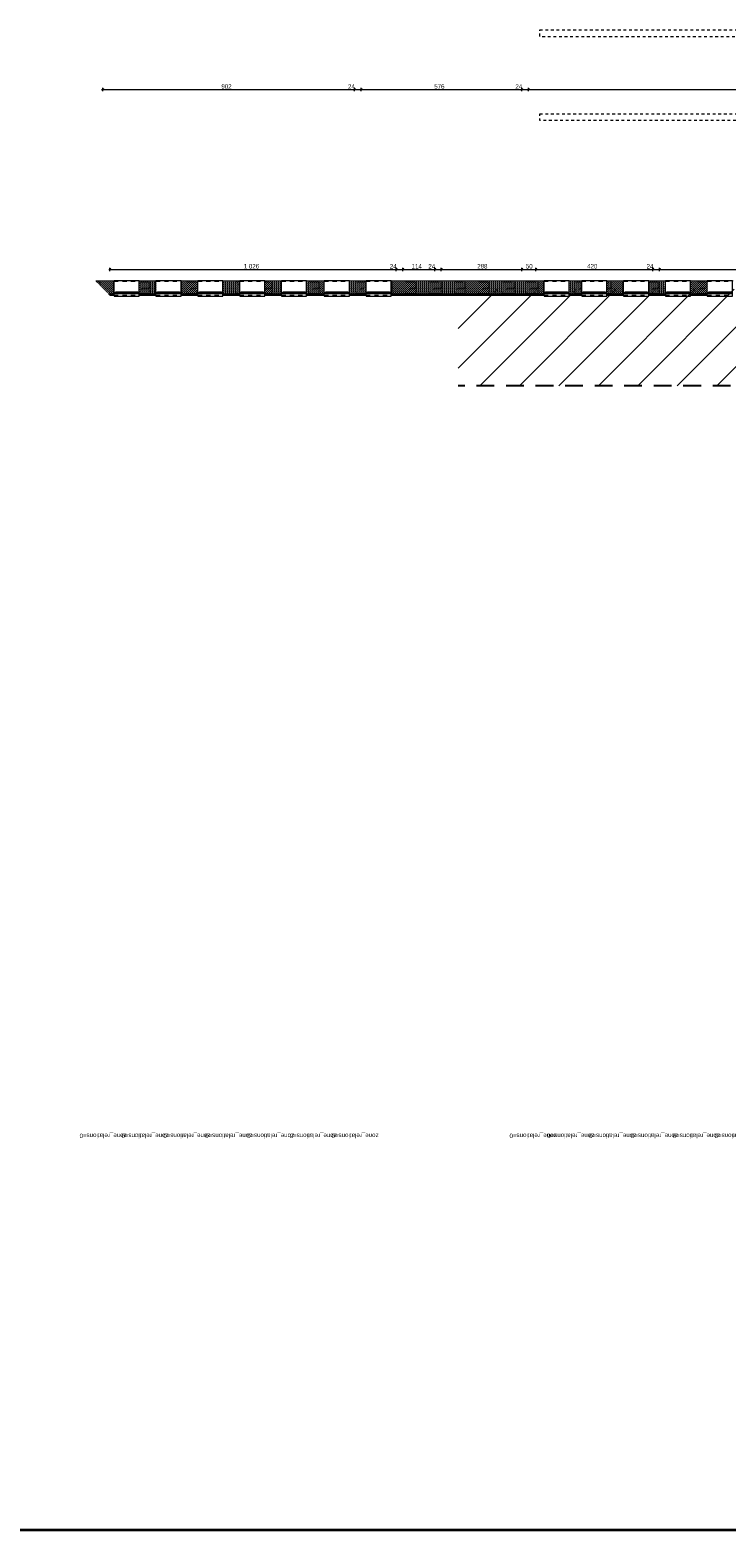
# Model space of a CAD drawing. Header units: centimetres. Extents: x 18292 to 3593338517, y 11794 to 62103.
# Tile 92 of 147: x 1796680313 to 1796682808, y 51348 to 56720. Entities that reach past the tile are written whole.
import ezdxf
from ezdxf.enums import TextEntityAlignment as Align

# ---------------------------------------------------------------- set-up
doc = ezdxf.new("R2010")
doc.units = ezdxf.units.CM
doc.header["$MEASUREMENT"] = 0
for name, pattern in [('1 LINIA PRZERYWANA', [30, 15, -15]), ('Dashed-002', [20, 10, -10]), ('Long Dashed', [105.83333, 63.499999, -42.333331])]:
    doc.linetypes.add(name, pattern=pattern)
for name, color, linetype in [('410-Fundamenty', 7, 'Continuous'), ('499-Wymiary i opisy', 7, 'Continuous'), ('__PROJEKTOWANE', 7, 'Continuous'), ('MF_przerywana', 7, 'Continuous')]:
    doc.layers.add(name, color=color, linetype=linetype)
doc.styles.add('GENERATED_STYLE_1', font='txt')
doc.styles.add('GENERATED_STYLE_4', font='txt')
doc.dimstyles.new('GENERATED_STYLE__1', dxfattribs={"dimtxt": 16, "dimasz": 6.08, "dimexe": 0.18, "dimexo": 0.0625, "dimgap": 0.09, "dimtad": 1, "dimtih": 1, "dimtoh": 1, "dimdec": 0, "dimzin": 0, "dimdsep": 46, "dimtxsty": 'GENERATED_STYLE_4', "dimblk": 'ARROWHEAD_2', "dimblk1": 'ARROWHEAD_2', "dimblk2": 'ARROWHEAD_2', "dimcen": 0.09, "dimse1": 1, "dimse2": 1, "dimclrd": 7, "dimclre": 7, "dimclrt": 7, "dimadec": 0, "dimazin": 0, "dimtfac": 1, "dimtdec": 4, "dimtmove": 0, "dimatfit": 3, "dimfxl": 0, "dimtolj": 1, "dimtzin": 0, "dimarcsym": 0})
pattern_1 = [(90, (1801523908.3422, 3898003.6053), (-3.4641016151, 0), [2, -4]), (90, (1801523906.6102, 3898006.6053), (-3.4641016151, 0), [2, -4]), (150, (1801523908.3422, 3898005.6053), (1.7320508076, 3), [2, -4]), (150, (1801523904.878, 3898005.6053), (1.7320508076, 3), [2, -4]), (210, (1801523908.3422, 3898003.6053), (-1.7320508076, 3), [2, -4]), (210, (1801523904.878, 3898003.6053), (-1.7320508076, 3), [2, -4])]
pattern_2 = [(45, (1801523908.342, 3898003.605), (-7.071067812, 7.071067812), [7.5, -2.5]), (45, (1801523908.342, 3898010.676), (-7.071067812, 7.071067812), [7.5, -2.5])]

# ---------------------------------------------------------------- blocks, each defined once
blk = doc.blocks.new('*D583', base_point=(1801523908.3, 3898003.6))
at = {"layer": '499-Wymiary i opisy', "color": 7, "linetype": 'Continuous', "lineweight": 13}
for p, q in [((1796680600.1, 55857), (1796680600.1, 55869)), ((1796681626.1, 55857), (1796681626.1, 55869)), ((1796680596.1, 55863), (1796680600.1, 55863)), ((1796680602.4, 55867), (1796680597.7, 55859)), ((1796680600.1, 55863), (1796681626.1, 55863)), ((1796681628.4, 55867), (1796681623.7, 55859))]:
    blk.add_line(p, q, dxfattribs=at)
at = {"layer": '499-Wymiary i opisy', "color": 7, "lineweight": 13, "char_height": 16, "attachment_point": 7, "style": 'GENERATED_STYLE_4'}
for s, insert in [('\\A1;{\\pql;\\fArial Narrow|b0|i0|c238|p34;1\xa0026}', (1796681079.8, 55866.2)), ('\\A1;{\\pql;\\fArial Narrow|b0|i0|c238|p34;24}', (1796681603.3, 55866.2))]:
    blk.add_mtext(s, dxfattribs=dict(at, insert=insert))
blk = doc.blocks.new('ARROWHEAD_2')
at = {"color": 0, "linetype": 'Continuous', "lineweight": 0}
for p, q in [((0, 0), (-1, 0)), ((-0.38, -0.66), (0.38, 0.66))]:
    blk.add_line(p, q, dxfattribs=at)
blk = doc.blocks.new('*D584', base_point=(1801523908.3, 3898003.6))
at = {"layer": '499-Wymiary i opisy', "color": 7, "linetype": 'Continuous', "lineweight": 13}
for p, q in [((1796681626.1, 55857), (1796681626.1, 55869)), ((1796681650.1, 55857), (1796681650.1, 55869)), ((1796681628.4, 55867), (1796681623.7, 55859)), ((1796681626.1, 55863), (1796681650.1, 55863)), ((1796681652.4, 55867), (1796681647.7, 55859))]:
    blk.add_line(p, q, dxfattribs=at)
blk = doc.blocks.new('*D585', base_point=(1801523908.3, 3898003.6))
at = {"layer": '499-Wymiary i opisy', "color": 7, "linetype": 'Continuous', "lineweight": 13}
for p, q in [((1796681650.1, 55857), (1796681650.1, 55869)), ((1796681764.1, 55857), (1796681764.1, 55869)), ((1796681652.4, 55867), (1796681647.7, 55859)), ((1796681650.1, 55863), (1796681764.1, 55863)), ((1796681766.4, 55867), (1796681761.7, 55859))]:
    blk.add_line(p, q, dxfattribs=at)
at = {"layer": '499-Wymiary i opisy', "color": 7, "lineweight": 13, "char_height": 16, "attachment_point": 7, "style": 'GENERATED_STYLE_4'}
for s, insert in [('\\A1;{\\pql;\\fArial Narrow|b0|i0|c238|p34;114}', (1796681681.5, 55866.2)), ('\\A1;{\\pql;\\fArial Narrow|b0|i0|c238|p34;24}', (1796681741.3, 55866.2))]:
    blk.add_mtext(s, dxfattribs=dict(at, insert=insert))
blk = doc.blocks.new('*D586', base_point=(1801523908.3, 3898003.6))
at = {"layer": '499-Wymiary i opisy', "color": 7, "linetype": 'Continuous', "lineweight": 13}
for p, q in [((1796681764.1, 55857), (1796681764.1, 55869)), ((1796681787.8, 55857), (1796681787.8, 55869)), ((1796681766.4, 55867), (1796681761.7, 55859)), ((1796681764.1, 55863), (1796681787.8, 55863)), ((1796681790.1, 55867), (1796681785.5, 55859))]:
    blk.add_line(p, q, dxfattribs=at)
blk = doc.blocks.new('*D587', base_point=(1801523908.3, 3898003.6))
at = {"layer": '499-Wymiary i opisy', "color": 7, "linetype": 'Continuous', "lineweight": 13}
for p, q in [((1796681787.8, 55857), (1796681787.8, 55869)), ((1796682075.9, 55857), (1796682075.9, 55869)), ((1796681790.1, 55867), (1796681785.5, 55859)), ((1796681787.8, 55863), (1796682075.9, 55863)), ((1796682078.2, 55867), (1796682073.6, 55859))]:
    blk.add_line(p, q, dxfattribs=at)
at = {"layer": '499-Wymiary i opisy', "color": 7, "lineweight": 13, "insert": (1796681916.5, 55866.2), "char_height": 16, "attachment_point": 7, "style": 'GENERATED_STYLE_4'}
blk.add_mtext('\\A1;{\\pql;\\fArial Narrow|b0|i0|c238|p34;288}', dxfattribs=at)
blk = doc.blocks.new('*D588', base_point=(1801523908.3, 3898003.6))
at = {"layer": '499-Wymiary i opisy', "color": 7, "linetype": 'Continuous', "lineweight": 13}
for p, q in [((1796682075.9, 55857), (1796682075.9, 55869)), ((1796682126.1, 55857), (1796682126.1, 55869)), ((1796682078.2, 55867), (1796682073.6, 55859)), ((1796682075.9, 55863), (1796682126.1, 55863)), ((1796682128.4, 55867), (1796682123.7, 55859))]:
    blk.add_line(p, q, dxfattribs=at)
at = {"layer": '499-Wymiary i opisy', "color": 7, "lineweight": 13, "insert": (1796682090.7, 55866.2), "char_height": 16, "attachment_point": 7, "style": 'GENERATED_STYLE_4'}
blk.add_mtext('\\A1;{\\pql;\\fArial Narrow|b0|i0|c238|p34;50}', dxfattribs=at)
blk = doc.blocks.new('*D589', base_point=(1801523908.3, 3898003.6))
at = {"layer": '499-Wymiary i opisy', "color": 7, "linetype": 'Continuous', "lineweight": 13}
for p, q in [((1796682126.1, 55857), (1796682126.1, 55869)), ((1796682546.1, 55857), (1796682546.1, 55869)), ((1796682128.4, 55867), (1796682123.7, 55859)), ((1796682126.1, 55863), (1796682546.1, 55863)), ((1796682548.4, 55867), (1796682543.7, 55859))]:
    blk.add_line(p, q, dxfattribs=at)
at = {"layer": '499-Wymiary i opisy', "color": 7, "lineweight": 13, "char_height": 16, "attachment_point": 7, "style": 'GENERATED_STYLE_4'}
for s, insert in [('\\A1;{\\pql;\\fArial Narrow|b0|i0|c238|p34;420}', (1796682310.5, 55866.2)), ('\\A1;{\\pql;\\fArial Narrow|b0|i0|c238|p34;24}', (1796682523.3, 55866.2))]:
    blk.add_mtext(s, dxfattribs=dict(at, insert=insert))
blk = doc.blocks.new('*D590', base_point=(1801523908.3, 3898003.6))
at = {"layer": '499-Wymiary i opisy', "color": 7, "linetype": 'Continuous', "lineweight": 13}
for p, q in [((1796682546.1, 55857), (1796682546.1, 55869)), ((1796682570.1, 55857), (1796682570.1, 55869)), ((1796682548.4, 55867), (1796682543.7, 55859)), ((1796682546.1, 55863), (1796682570.1, 55863)), ((1796682572.4, 55867), (1796682567.7, 55859))]:
    blk.add_line(p, q, dxfattribs=at)
blk = doc.blocks.new('*D591', base_point=(1801523908.3, 3898003.6))
at = {"layer": '499-Wymiary i opisy', "color": 7, "linetype": 'Continuous', "lineweight": 13}
for p, q in [((1796682570.1, 55857), (1796682570.1, 55869)), ((1796683742.6, 55857), (1796683742.6, 55869)), ((1796682572.4, 55867), (1796682567.7, 55859)), ((1796682570.1, 55863), (1796683742.6, 55863)), ((1796683744.9, 55867), (1796683740.2, 55859))]:
    blk.add_line(p, q, dxfattribs=at)
at = {"layer": '499-Wymiary i opisy', "color": 7, "lineweight": 13, "char_height": 16, "attachment_point": 7, "style": 'GENERATED_STYLE_4'}
for s, insert in [('\\A1;{\\pql;\\fArial Narrow|b0|i0|c238|p34;1\xa0173}', (1796683123, 55866.2)), ('\\A1;{\\pql;\\fArial Narrow|b0|i0|c238|p34;24}', (1796683719.8, 55866.2))]:
    blk.add_mtext(s, dxfattribs=dict(at, insert=insert))
blk = doc.blocks.new('*D675', base_point=(1801523908.3, 3898003.6))
at = {"layer": '499-Wymiary i opisy', "color": 7, "linetype": 'Continuous', "lineweight": 13}
for p, q in [((1796680570.1, 56506.9), (1796680574.1, 56506.9)), ((1796680576.4, 56510.9), (1796680571.7, 56502.9)), ((1796680574.1, 56500.9), (1796680574.1, 56512.9)), ((1796680574.1, 56506.9), (1796681476.1, 56506.9)), ((1796681478.4, 56510.9), (1796681473.7, 56502.9)), ((1796681476.1, 56500.9), (1796681476.1, 56512.9))]:
    blk.add_line(p, q, dxfattribs=at)
at = {"layer": '499-Wymiary i opisy', "color": 7, "lineweight": 13, "char_height": 16, "attachment_point": 7, "style": 'GENERATED_STYLE_4'}
for s, insert in [('\\A1;{\\pql;\\fArial Narrow|b0|i0|c238|p34;902}', (1796680999.5, 56510.1)), ('\\A1;{\\pql;\\fArial Narrow|b0|i0|c238|p34;24}', (1796681453.3, 56510.1))]:
    blk.add_mtext(s, dxfattribs=dict(at, insert=insert))
blk = doc.blocks.new('*D676', base_point=(1801523908.342228, 3898003.605306))
at = {"layer": '499-Wymiary i opisy', "color": 7, "linetype": 'Continuous', "lineweight": 13}
for p, q in [((1796681478.365624, 56510.912164), (1796681473.746824, 56502.912164)), ((1796681476.056224, 56500.912164), (1796681476.056224, 56512.912164)), ((1796681476.056224, 56506.912164), (1796681500.056224, 56506.912164)), ((1796681502.365624, 56510.912164), (1796681497.746824, 56502.912164)), ((1796681500.056224, 56500.912164), (1796681500.056224, 56512.912164))]:
    blk.add_line(p, q, dxfattribs=at)
blk = doc.blocks.new('*D677', base_point=(1801523908.3, 3898003.6))
at = {"layer": '499-Wymiary i opisy', "color": 7, "linetype": 'Continuous', "lineweight": 13}
for p, q in [((1796681502.4, 56510.9), (1796681497.7, 56502.9)), ((1796681500.1, 56500.9), (1796681500.1, 56512.9)), ((1796681500.1, 56506.9), (1796682076.1, 56506.9)), ((1796682078.4, 56510.9), (1796682073.7, 56502.9)), ((1796682076.1, 56500.9), (1796682076.1, 56512.9))]:
    blk.add_line(p, q, dxfattribs=at)
at = {"layer": '499-Wymiary i opisy', "color": 7, "lineweight": 13, "char_height": 16, "attachment_point": 7, "style": 'GENERATED_STYLE_4'}
for s, insert in [('\\A1;{\\pql;\\fArial Narrow|b0|i0|c238|p34;576}', (1796681762.5, 56510.1)), ('\\A1;{\\pql;\\fArial Narrow|b0|i0|c238|p34;24}', (1796682053.3, 56510.1))]:
    blk.add_mtext(s, dxfattribs=dict(at, insert=insert))
blk = doc.blocks.new('*D678', base_point=(1801523908.342228, 3898003.605306))
at = {"layer": '499-Wymiary i opisy', "color": 7, "linetype": 'Continuous', "lineweight": 13}
for p, q in [((1796682078.365624, 56510.912164), (1796682073.746824, 56502.912164)), ((1796682076.056224, 56500.912164), (1796682076.056224, 56512.912164)), ((1796682076.056224, 56506.912164), (1796682100.056224, 56506.912164)), ((1796682102.365624, 56510.912164), (1796682097.746824, 56502.912164)), ((1796682100.056224, 56500.912164), (1796682100.056224, 56512.912164))]:
    blk.add_line(p, q, dxfattribs=at)
blk = doc.blocks.new('*D679', base_point=(1801523908.3, 3898003.6))
at = {"layer": '499-Wymiary i opisy', "color": 7, "linetype": 'Continuous', "lineweight": 13}
for p, q in [((1796682102.4, 56510.9), (1796682097.7, 56502.9)), ((1796682100.1, 56500.9), (1796682100.1, 56512.9)), ((1796682100.1, 56506.9), (1796683928.1, 56506.9)), ((1796683930.4, 56510.9), (1796683925.7, 56502.9)), ((1796683928.1, 56500.9), (1796683928.1, 56512.9))]:
    blk.add_line(p, q, dxfattribs=at)
at = {"layer": '499-Wymiary i opisy', "color": 7, "lineweight": 13, "insert": (1796682991, 56510.1), "char_height": 16, "attachment_point": 7, "style": 'GENERATED_STYLE_4'}
blk.add_mtext('\\A1;{\\pql;\\fArial Narrow|b0|i0|c238|p34;1\xa0828}', dxfattribs=at)
blk = doc.blocks.new('Okno 21')
at = {"layer": '410-Fundamenty', "color": 5, "linetype": 'Continuous', "lineweight": 13}
for p, q in [((-45, 40), (-45, 43)), ((-45, 43), (45, 43)), ((-45, 0), (-39.5, 0)), ((-39.5, 2.5), (-34.5, 2.5)), ((-39.5, -2.5), (-39.5, 2.5)), ((-39.5, 0), (-39.5, -2.5)), ((-34.5, 2.5), (34.5, 2.5)), ((-34.5, 2.5), (-34.5, -2.5)), ((-34.5, 2.5), (34.5, 2.5)), ((-34.5, 0), (34.5, 0)), ((34.5, -2.5), (34.5, 2.5)), ((34.5, 2.5), (39.5, 2.5)), ((39.5, 2.5), (39.5, -2.5)), ((39.5, -2.5), (39.5, 0)), ((39.5, 0), (45, 0)), ((45, 43), (45, 40)), ((-37, -5), (-45, -5)), ((-45, -10), (-45, -13)), ((-45, -13), (45, -13)), ((-39.5, -2.5), (-37, -2.5)), ((-34.5, -2.5), (-39.5, -2.5)), ((-37, -2.5), (-37, -5)), ((37, -5), (-37, -5)), ((34.5, -2.5), (-34.5, -2.5)), ((39.5, -2.5), (34.5, -2.5)), ((37, -5), (37, -2.5)), ((37, -2.5), (39.5, -2.5)), ((45, -5), (37, -5)), ((45, -13), (45, -10))]:
    blk.add_line(p, q, dxfattribs=at)
at = {"layer": '410-Fundamenty', "color": 5, "linetype": '1 LINIA PRZERYWANA', "lineweight": 13}
for p, q in [((-45, 40), (45, 40)), ((-45, -10), (45, -10))]:
    blk.add_line(p, q, dxfattribs=at)
at = {"layer": '410-Fundamenty', "color": 7, "linetype": 'Continuous', "lineweight": 13}
for p, q in [((-45, 15), (-45, 40)), ((-45, 10), (-45, 15)), ((-45, 0), (-45, 10)), ((-45, -5), (-45, 0)), ((-45, -5), (-45, 0)), ((45, 15), (45, 40)), ((45, 10), (45, 15)), ((45, 0), (45, 10)), ((45, -5), (45, 0)), ((45, -5), (45, 0)), ((-45, -10), (-45, -5)), ((45, -10), (45, -5))]:
    blk.add_line(p, q, dxfattribs=at)
blk = doc.blocks.new('D Marker 11')
at = {"layer": '410-Fundamenty', "color": 5, "lineweight": 13, "style": 'GENERATED_STYLE_1'}
blk.add_attdef('DUMMY_141', text='', height=16, rotation=180, dxfattribs=at).set_placement((0, -3047.647), align=Align.BOTTOM_LEFT)

msp = doc.modelspace()

# ---------------------------------------------------------------- hatches: boundary and pattern name
at = {"layer": '410-Fundamenty', "linetype": 'Continuous', "lineweight": 0, "true_color": 0x000000}
h = msp.add_hatch(dxfattribs=at)
h.set_pattern_fill('beton_000c', color=18, style=0, pattern_type=2)
h.set_pattern_definition(pattern_2)
h.paths.add_polyline_path([(1796680550.1, 55820.5), (1796680575.1, 55795.5), (1796680615.1, 55795.5), (1796680615.1, 55820.5)])
h = msp.add_hatch(dxfattribs=at)
h.set_pattern_fill('beton_000c', color=18, style=0, pattern_type=2)
h.set_pattern_definition(pattern_2)
h.paths.add_polyline_path([(1796680705.1, 55820.5), (1796680705.1, 55795.5), (1796680765.1, 55795.5), (1796680765.1, 55820.5)])
h = msp.add_hatch(dxfattribs=at)
h.set_pattern_fill('beton_000c', color=18, style=0, pattern_type=2)
h.set_pattern_definition(pattern_2)
h.paths.add_polyline_path([(1796680855.1, 55820.5), (1796680855.1, 55795.5), (1796680915.1, 55795.5), (1796680915.1, 55820.5)])
h = msp.add_hatch(dxfattribs=at)
h.set_pattern_fill('beton_000c', color=18, style=0, pattern_type=2)
h.set_pattern_definition(pattern_2)
h.paths.add_polyline_path([(1796681005.1, 55795.5), (1796681065.1, 55795.5), (1796681065.1, 55820.5), (1796681005.1, 55820.5)])
h = msp.add_hatch(dxfattribs=at)
h.set_pattern_fill('beton_000c', color=18, style=0, pattern_type=2)
h.set_pattern_definition(pattern_2)
h.paths.add_polyline_path([(1796681155.1, 55795.5), (1796681215.1, 55795.5), (1796681215.1, 55820.5), (1796681155.1, 55820.5)])
h = msp.add_hatch(dxfattribs=at)
h.set_pattern_fill('beton_000c', color=18, style=0, pattern_type=2)
h.set_pattern_definition(pattern_2)
h.paths.add_polyline_path([(1796681305.1, 55795.5), (1796681368.1, 55795.5), (1796681368.1, 55820.5), (1796681305.1, 55820.5)])
h = msp.add_hatch(dxfattribs=at)
h.set_pattern_fill('beton_000c', color=18, style=0, pattern_type=2)
h.set_pattern_definition(pattern_2)
h.paths.add_polyline_path([(1796681458.1, 55795.5), (1796681518.1, 55795.5), (1796681518.1, 55820.5), (1796681458.1, 55820.5)])
h = msp.add_hatch(dxfattribs=at)
h.set_pattern_fill('beton_000c', color=18, style=0, pattern_type=2)
h.set_pattern_definition(pattern_2)
h.paths.add_polyline_path([(1796681608.1, 55820.5), (1796681608.1, 55795.5), (1796682156.1, 55795.5), (1796682156.1, 55820.5)])
h = msp.add_hatch(dxfattribs=at)
h.set_pattern_fill('beton_000c', color=18, style=0, pattern_type=2)
h.set_pattern_definition(pattern_2)
h.paths.add_polyline_path([(1796682246.1, 55820.5), (1796682246.1, 55795.5), (1796682291.1, 55795.5), (1796682291.1, 55820.5)])
h = msp.add_hatch(dxfattribs=at)
h.set_pattern_fill('beton_000c', color=18, style=0, pattern_type=2)
h.set_pattern_definition(pattern_2)
h.paths.add_polyline_path([(1796682381.1, 55795.5), (1796682441.1, 55795.5), (1796682441.1, 55820.5), (1796682381.1, 55820.5)])
h = msp.add_hatch(dxfattribs=at)
h.set_pattern_fill('beton_000c', color=18, style=0, pattern_type=2)
h.set_pattern_definition(pattern_2)
h.paths.add_polyline_path([(1796682531.1, 55795.5), (1796682591.1, 55795.5), (1796682591.1, 55820.5), (1796682531.1, 55820.5)])
h = msp.add_hatch(dxfattribs=at)
h.set_pattern_fill('beton_000c', color=18, style=0, pattern_type=2)
h.set_pattern_definition(pattern_2)
h.paths.add_polyline_path([(1796682681.1, 55795.5), (1796682741.1, 55795.5), (1796682741.1, 55820.5), (1796682681.1, 55820.5)])
h = msp.add_hatch(dxfattribs=at)
h.set_pattern_fill('beton_000c', color=18, style=0, pattern_type=2)
h.set_pattern_definition(pattern_2)
h.paths.add_polyline_path([(1796680575.1, 55795.5), (1796680580.1, 55790.5), (1796680615.1, 55790.5), (1796680615.1, 55795.5)])
h = msp.add_hatch(dxfattribs=at)
h.set_pattern_fill('beton_000c', color=18, style=0, pattern_type=2)
h.set_pattern_definition(pattern_2)
h.paths.add_polyline_path([(1796680580.1, 55790.5), (1796680595.1, 55775.5), (1796680615.1, 55775.5), (1796680615.1, 55790.5)])
h = msp.add_hatch(dxfattribs=at)
h.set_pattern_fill('Styropian_000c', color=18, style=0, pattern_type=2)
h.set_pattern_definition(pattern_1)
h.paths.add_polyline_path([(1796680615.1, 55775.5), (1796680595.1, 55775.5), (1796680600.1, 55770.5), (1796680615.1, 55770.5)])
h = msp.add_hatch(dxfattribs=at)
h.set_pattern_fill('beton_000c', color=18, style=0, pattern_type=2)
h.set_pattern_definition(pattern_2)
h.paths.add_polyline_path([(1796680705.1, 55790.5), (1796680765.1, 55790.5), (1796680765.1, 55795.5), (1796680705.1, 55795.5)])
h = msp.add_hatch(dxfattribs=at)
h.set_pattern_fill('beton_000c', color=18, style=0, pattern_type=2)
h.set_pattern_definition(pattern_2)
h.paths.add_polyline_path([(1796680705.1, 55775.5), (1796680765.1, 55775.5), (1796680765.1, 55790.5), (1796680705.1, 55790.5)])
h = msp.add_hatch(dxfattribs=at)
h.set_pattern_fill('Styropian_000c', color=18, style=0, pattern_type=2)
h.set_pattern_definition(pattern_1)
h.paths.add_polyline_path([(1796680765.1, 55775.5), (1796680705.1, 55775.5), (1796680705.1, 55770.5), (1796680765.1, 55770.5)])
h = msp.add_hatch(dxfattribs=at)
h.set_pattern_fill('beton_000c', color=18, style=0, pattern_type=2)
h.set_pattern_definition(pattern_2)
h.paths.add_polyline_path([(1796680855.1, 55790.5), (1796680915.1, 55790.5), (1796680915.1, 55795.5), (1796680855.1, 55795.5)])
h = msp.add_hatch(dxfattribs=at)
h.set_pattern_fill('beton_000c', color=18, style=0, pattern_type=2)
h.set_pattern_definition(pattern_2)
h.paths.add_polyline_path([(1796680855.1, 55775.5), (1796680915.1, 55775.5), (1796680915.1, 55790.5), (1796680855.1, 55790.5)])
h = msp.add_hatch(dxfattribs=at)
h.set_pattern_fill('Styropian_000c', color=18, style=0, pattern_type=2)
h.set_pattern_definition(pattern_1)
h.paths.add_polyline_path([(1796680855.1, 55775.5), (1796680855.1, 55770.5), (1796680915.1, 55770.5), (1796680915.1, 55775.5)])
h = msp.add_hatch(dxfattribs=at)
h.set_pattern_fill('beton_000c', color=18, style=0, pattern_type=2)
h.set_pattern_definition(pattern_2)
h.paths.add_polyline_path([(1796681005.1, 55790.5), (1796681065.1, 55790.5), (1796681065.1, 55795.5), (1796681005.1, 55795.5)])
h = msp.add_hatch(dxfattribs=at)
h.set_pattern_fill('beton_000c', color=18, style=0, pattern_type=2)
h.set_pattern_definition(pattern_2)
h.paths.add_polyline_path([(1796681005.1, 55775.5), (1796681065.1, 55775.5), (1796681065.1, 55790.5), (1796681005.1, 55790.5)])
h = msp.add_hatch(dxfattribs=at)
h.set_pattern_fill('Styropian_000c', color=18, style=0, pattern_type=2)
h.set_pattern_definition(pattern_1)
h.paths.add_polyline_path([(1796681005.1, 55775.5), (1796681005.1, 55770.5), (1796681065.1, 55770.5), (1796681065.1, 55775.5)])
h = msp.add_hatch(dxfattribs=at)
h.set_pattern_fill('beton_000c', color=18, style=0, pattern_type=2)
h.set_pattern_definition(pattern_2)
h.paths.add_polyline_path([(1796681155.1, 55790.5), (1796681215.1, 55790.5), (1796681215.1, 55795.5), (1796681155.1, 55795.5)])
h = msp.add_hatch(dxfattribs=at)
h.set_pattern_fill('beton_000c', color=18, style=0, pattern_type=2)
h.set_pattern_definition(pattern_2)
h.paths.add_polyline_path([(1796681155.1, 55775.5), (1796681215.1, 55775.5), (1796681215.1, 55790.5), (1796681155.1, 55790.5)])
h = msp.add_hatch(dxfattribs=at)
h.set_pattern_fill('Styropian_000c', color=18, style=0, pattern_type=2)
h.set_pattern_definition(pattern_1)
h.paths.add_polyline_path([(1796681155.1, 55770.5), (1796681215.1, 55770.5), (1796681215.1, 55775.5), (1796681155.1, 55775.5)])
h = msp.add_hatch(dxfattribs=at)
h.set_pattern_fill('beton_000c', color=18, style=0, pattern_type=2)
h.set_pattern_definition(pattern_2)
h.paths.add_polyline_path([(1796681305.1, 55790.5), (1796681368.1, 55790.5), (1796681368.1, 55795.5), (1796681305.1, 55795.5)])
h = msp.add_hatch(dxfattribs=at)
h.set_pattern_fill('beton_000c', color=18, style=0, pattern_type=2)
h.set_pattern_definition(pattern_2)
h.paths.add_polyline_path([(1796681305.1, 55775.5), (1796681368.1, 55775.5), (1796681368.1, 55790.5), (1796681305.1, 55790.5)])
h = msp.add_hatch(dxfattribs=at)
h.set_pattern_fill('Styropian_000c', color=18, style=0, pattern_type=2)
h.set_pattern_definition(pattern_1)
h.paths.add_polyline_path([(1796681305.1, 55775.5), (1796681305.1, 55770.5), (1796681368.1, 55770.5), (1796681368.1, 55775.5)])
h = msp.add_hatch(dxfattribs=at)
h.set_pattern_fill('beton_000c', color=18, style=0, pattern_type=2)
h.set_pattern_definition(pattern_2)
h.paths.add_polyline_path([(1796681458.1, 55790.5), (1796681518.1, 55790.5), (1796681518.1, 55795.5), (1796681458.1, 55795.5)])
h = msp.add_hatch(dxfattribs=at)
h.set_pattern_fill('beton_000c', color=18, style=0, pattern_type=2)
h.set_pattern_definition(pattern_2)
h.paths.add_polyline_path([(1796681458.1, 55775.5), (1796681518.1, 55775.5), (1796681518.1, 55790.5), (1796681458.1, 55790.5)])
h = msp.add_hatch(dxfattribs=at)
h.set_pattern_fill('Styropian_000c', color=18, style=0, pattern_type=2)
h.set_pattern_definition(pattern_1)
h.paths.add_polyline_path([(1796681458.1, 55770.5), (1796681518.1, 55770.5), (1796681518.1, 55775.5), (1796681458.1, 55775.5)])
h = msp.add_hatch(dxfattribs=at)
h.set_pattern_fill('beton_000c', color=18, style=0, pattern_type=2)
h.set_pattern_definition(pattern_2)
h.paths.add_polyline_path([(1796681608.1, 55790.5), (1796682156.1, 55790.5), (1796682156.1, 55795.5), (1796681608.1, 55795.5)])
h = msp.add_hatch(dxfattribs=at)
h.set_pattern_fill('beton_000c', color=18, style=0, pattern_type=2)
h.set_pattern_definition(pattern_2)
h.paths.add_polyline_path([(1796681608.1, 55775.5), (1796682156.1, 55775.5), (1796682156.1, 55790.5), (1796681608.1, 55790.5)])
h = msp.add_hatch(dxfattribs=at)
h.set_pattern_fill('Styropian_000c', color=18, style=0, pattern_type=2)
h.set_pattern_definition(pattern_1)
h.paths.add_polyline_path([(1796681608.1, 55770.5), (1796682156.1, 55770.5), (1796682156.1, 55775.5), (1796681608.1, 55775.5)])
h = msp.add_hatch(dxfattribs=at)
h.set_pattern_fill('beton_000c', color=18, style=0, pattern_type=2)
h.set_pattern_definition(pattern_2)
h.paths.add_polyline_path([(1796682246.1, 55790.5), (1796682291.1, 55790.5), (1796682291.1, 55795.5), (1796682246.1, 55795.5)])
h = msp.add_hatch(dxfattribs=at)
h.set_pattern_fill('beton_000c', color=18, style=0, pattern_type=2)
h.set_pattern_definition(pattern_2)
h.paths.add_polyline_path([(1796682246.1, 55775.5), (1796682291.1, 55775.5), (1796682291.1, 55790.5), (1796682246.1, 55790.5)])
h = msp.add_hatch(dxfattribs=at)
h.set_pattern_fill('Styropian_000c', color=18, style=0, pattern_type=2)
h.set_pattern_definition(pattern_1)
h.paths.add_polyline_path([(1796682291.1, 55775.5), (1796682246.1, 55775.5), (1796682246.1, 55770.5), (1796682291.1, 55770.5)])
h = msp.add_hatch(dxfattribs=at)
h.set_pattern_fill('beton_000c', color=18, style=0, pattern_type=2)
h.set_pattern_definition(pattern_2)
h.paths.add_polyline_path([(1796682381.1, 55790.5), (1796682441.1, 55790.5), (1796682441.1, 55795.5), (1796682381.1, 55795.5)])
h = msp.add_hatch(dxfattribs=at)
h.set_pattern_fill('beton_000c', color=18, style=0, pattern_type=2)
h.set_pattern_definition(pattern_2)
h.paths.add_polyline_path([(1796682381.1, 55775.5), (1796682441.1, 55775.5), (1796682441.1, 55790.5), (1796682381.1, 55790.5)])
h = msp.add_hatch(dxfattribs=at)
h.set_pattern_fill('Styropian_000c', color=18, style=0, pattern_type=2)
h.set_pattern_definition(pattern_1)
h.paths.add_polyline_path([(1796682381.1, 55770.5), (1796682441.1, 55770.5), (1796682441.1, 55775.5), (1796682381.1, 55775.5)])
h = msp.add_hatch(dxfattribs=at)
h.set_pattern_fill('beton_000c', color=18, style=0, pattern_type=2)
h.set_pattern_definition(pattern_2)
h.paths.add_polyline_path([(1796682531.1, 55790.5), (1796682591.1, 55790.5), (1796682591.1, 55795.5), (1796682531.1, 55795.5)])
h = msp.add_hatch(dxfattribs=at)
h.set_pattern_fill('beton_000c', color=18, style=0, pattern_type=2)
h.set_pattern_definition(pattern_2)
h.paths.add_polyline_path([(1796682531.1, 55775.5), (1796682591.1, 55775.5), (1796682591.1, 55790.5), (1796682531.1, 55790.5)])
h = msp.add_hatch(dxfattribs=at)
h.set_pattern_fill('Styropian_000c', color=18, style=0, pattern_type=2)
h.set_pattern_definition(pattern_1)
h.paths.add_polyline_path([(1796682531.1, 55775.5), (1796682531.1, 55770.5), (1796682591.1, 55770.5), (1796682591.1, 55775.5)])
h = msp.add_hatch(dxfattribs=at)
h.set_pattern_fill('beton_000c', color=18, style=0, pattern_type=2)
h.set_pattern_definition(pattern_2)
h.paths.add_polyline_path([(1796682681.1, 55790.5), (1796682741.1, 55790.5), (1796682741.1, 55795.5), (1796682681.1, 55795.5)])
h = msp.add_hatch(dxfattribs=at)
h.set_pattern_fill('beton_000c', color=18, style=0, pattern_type=2)
h.set_pattern_definition(pattern_2)
h.paths.add_polyline_path([(1796682681.1, 55775.5), (1796682741.1, 55775.5), (1796682741.1, 55790.5), (1796682681.1, 55790.5)])
h = msp.add_hatch(dxfattribs=at)
h.set_pattern_fill('Styropian_000c', color=18, style=0, pattern_type=2)
h.set_pattern_definition(pattern_1)
h.paths.add_polyline_path([(1796682681.1, 55770.5), (1796682741.1, 55770.5), (1796682741.1, 55775.5), (1796682681.1, 55775.5)])
at = {"layer": '__PROJEKTOWANE', "linetype": 'Continuous', "lineweight": 13}
h = msp.add_hatch(dxfattribs=at)
h.set_pattern_fill('Bloczki_ceramiczne_kopia_DF', color=150, style=0, pattern_type=2)
h.set_pattern_definition([(45, (1801523908.34, 3898003.61), (-70.7106781, 70.7106781), [])])
h.paths.add_polyline_path([(1796685449.1, 54617.5), (1796685749.1, 54617.5), (1796685749.1, 55810.5), (1796685468.1, 55810.5), (1796685468.1, 56706.5), (1796685828.2, 56706.5), (1796685826.2, 56167.5), (1796686106.1, 56167.5), (1796686106.1, 54260.5), (1796685806.1, 54260.5), (1796685806.1, 53759.5), (1796683867.1, 53759.5), (1796683867.1, 54560.5), (1796683568.1, 54560.5), (1796683567.1, 55446.7), (1796681848.2, 55446.6), (1796681848.2, 55792.5), (1796683924.1, 55792.5), (1796683924.1, 54917.5), (1796684224.1, 54917.5), (1796684224.1, 54116.5), (1796685449.1, 54116.5)])

# ---------------------------------------------------------------- linework, layer by layer
at = {"color": 161, "linetype": 'Continuous', "lineweight": 35, "true_color": 0x40a5ff}
msp.add_line((1796676714.5, 51348.5), (1796687422.2, 51348.5), dxfattribs=at)
at = {"layer": '410-Fundamenty', "color": 7, "linetype": 'Continuous', "lineweight": 13}
for p, q in [((1796680615.1, 55795.5), (1796680615.1, 55820.5)), ((1796680705.1, 55795.5), (1796680705.1, 55820.5)), ((1796680765.1, 55795.5), (1796680765.1, 55820.5)), ((1796680855.1, 55795.5), (1796680855.1, 55820.5)), ((1796680915.1, 55795.5), (1796680915.1, 55820.5)), ((1796681005.1, 55795.5), (1796681005.1, 55820.5)), ((1796681065.1, 55795.5), (1796681065.1, 55820.5)), ((1796681155.1, 55795.5), (1796681155.1, 55820.5)), ((1796681215.1, 55795.5), (1796681215.1, 55820.5)), ((1796681305.1, 55795.5), (1796681305.1, 55820.5)), ((1796681368.1, 55795.5), (1796681368.1, 55820.5)), ((1796681458.1, 55795.5), (1796681458.1, 55820.5)), ((1796681518.1, 55795.5), (1796681518.1, 55820.5)), ((1796681608.1, 55795.5), (1796681608.1, 55820.5)), ((1796682156.1, 55795.5), (1796682156.1, 55820.5)), ((1796682246.1, 55795.5), (1796682246.1, 55820.5)), ((1796682291.1, 55795.5), (1796682291.1, 55820.5)), ((1796682381.1, 55795.5), (1796682381.1, 55820.5)), ((1796682441.1, 55795.5), (1796682441.1, 55820.5)), ((1796682531.1, 55795.5), (1796682531.1, 55820.5)), ((1796682591.1, 55795.5), (1796682591.1, 55820.5)), ((1796682681.1, 55795.5), (1796682681.1, 55820.5)), ((1796682741.1, 55795.5), (1796682741.1, 55820.5)), ((1796680595.1, 55775.5), (1796680615.1, 55775.5)), ((1796680615.1, 55790.5), (1796680615.1, 55795.5)), ((1796680615.1, 55780.5), (1796680615.1, 55790.5)), ((1796680615.1, 55775.5), (1796680615.1, 55780.5)), ((1796680615.1, 55770.5), (1796680615.1, 55775.5)), ((1796680705.1, 55790.5), (1796680705.1, 55795.5)), ((1796680705.1, 55780.5), (1796680705.1, 55790.5)), ((1796680705.1, 55775.5), (1796680705.1, 55780.5)), ((1796680705.1, 55775.5), (1796680765.1, 55775.5)), ((1796680705.1, 55770.5), (1796680705.1, 55775.5)), ((1796680765.1, 55790.5), (1796680765.1, 55795.5)), ((1796680765.1, 55780.5), (1796680765.1, 55790.5)), ((1796680765.1, 55775.5), (1796680765.1, 55780.5)), ((1796680765.1, 55770.5), (1796680765.1, 55775.5)), ((1796680855.1, 55790.5), (1796680855.1, 55795.5)), ((1796680855.1, 55780.5), (1796680855.1, 55790.5)), ((1796680855.1, 55775.5), (1796680855.1, 55780.5)), ((1796680855.1, 55775.5), (1796680915.1, 55775.5)), ((1796680855.1, 55770.5), (1796680855.1, 55775.5)), ((1796680915.1, 55790.5), (1796680915.1, 55795.5)), ((1796680915.1, 55780.5), (1796680915.1, 55790.5)), ((1796680915.1, 55775.5), (1796680915.1, 55780.5)), ((1796680915.1, 55770.5), (1796680915.1, 55775.5)), ((1796681005.1, 55790.5), (1796681005.1, 55795.5)), ((1796681005.1, 55780.5), (1796681005.1, 55790.5)), ((1796681005.1, 55775.5), (1796681005.1, 55780.5)), ((1796681005.1, 55775.5), (1796681065.1, 55775.5)), ((1796681005.1, 55770.5), (1796681005.1, 55775.5)), ((1796681065.1, 55790.5), (1796681065.1, 55795.5)), ((1796681065.1, 55780.5), (1796681065.1, 55790.5)), ((1796681065.1, 55775.5), (1796681065.1, 55780.5)), ((1796681065.1, 55770.5), (1796681065.1, 55775.5)), ((1796681155.1, 55790.5), (1796681155.1, 55795.5)), ((1796681155.1, 55780.5), (1796681155.1, 55790.5)), ((1796681155.1, 55775.5), (1796681155.1, 55780.5)), ((1796681155.1, 55775.5), (1796681215.1, 55775.5)), ((1796681155.1, 55770.5), (1796681155.1, 55775.5)), ((1796681215.1, 55790.5), (1796681215.1, 55795.5)), ((1796681215.1, 55780.5), (1796681215.1, 55790.5)), ((1796681215.1, 55775.5), (1796681215.1, 55780.5)), ((1796681215.1, 55770.5), (1796681215.1, 55775.5)), ((1796681305.1, 55790.5), (1796681305.1, 55795.5)), ((1796681305.1, 55780.5), (1796681305.1, 55790.5)), ((1796681305.1, 55775.5), (1796681305.1, 55780.5)), ((1796681305.1, 55775.5), (1796681368.1, 55775.5)), ((1796681305.1, 55770.5), (1796681305.1, 55775.5)), ((1796681368.1, 55790.5), (1796681368.1, 55795.5)), ((1796681368.1, 55780.5), (1796681368.1, 55790.5)), ((1796681368.1, 55775.5), (1796681368.1, 55780.5)), ((1796681368.1, 55770.5), (1796681368.1, 55775.5)), ((1796681458.1, 55790.5), (1796681458.1, 55795.5)), ((1796681458.1, 55780.5), (1796681458.1, 55790.5)), ((1796681458.1, 55775.5), (1796681458.1, 55780.5)), ((1796681458.1, 55775.5), (1796681518.1, 55775.5)), ((1796681458.1, 55770.5), (1796681458.1, 55775.5)), ((1796681518.1, 55790.5), (1796681518.1, 55795.5)), ((1796681518.1, 55780.5), (1796681518.1, 55790.5)), ((1796681518.1, 55775.5), (1796681518.1, 55780.5)), ((1796681518.1, 55770.5), (1796681518.1, 55775.5)), ((1796681608.1, 55790.5), (1796681608.1, 55795.5)), ((1796681608.1, 55780.5), (1796681608.1, 55790.5)), ((1796681608.1, 55775.5), (1796681608.1, 55780.5)), ((1796681608.1, 55775.5), (1796682156.1, 55775.5)), ((1796681608.1, 55770.5), (1796681608.1, 55775.5)), ((1796682156.1, 55790.5), (1796682156.1, 55795.5)), ((1796682156.1, 55780.5), (1796682156.1, 55790.5)), ((1796682156.1, 55775.5), (1796682156.1, 55780.5)), ((1796682156.1, 55770.5), (1796682156.1, 55775.5)), ((1796682246.1, 55790.5), (1796682246.1, 55795.5)), ((1796682246.1, 55780.5), (1796682246.1, 55790.5)), ((1796682246.1, 55775.5), (1796682246.1, 55780.5)), ((1796682246.1, 55775.5), (1796682291.1, 55775.5)), ((1796682246.1, 55770.5), (1796682246.1, 55775.5)), ((1796682291.1, 55790.5), (1796682291.1, 55795.5)), ((1796682291.1, 55780.5), (1796682291.1, 55790.5)), ((1796682291.1, 55775.5), (1796682291.1, 55780.5)), ((1796682291.1, 55770.5), (1796682291.1, 55775.5)), ((1796682381.1, 55790.5), (1796682381.1, 55795.5)), ((1796682381.1, 55780.5), (1796682381.1, 55790.5)), ((1796682381.1, 55775.5), (1796682381.1, 55780.5)), ((1796682381.1, 55775.5), (1796682441.1, 55775.5)), ((1796682381.1, 55770.5), (1796682381.1, 55775.5)), ((1796682441.1, 55790.5), (1796682441.1, 55795.5)), ((1796682441.1, 55780.5), (1796682441.1, 55790.5)), ((1796682441.1, 55775.5), (1796682441.1, 55780.5)), ((1796682441.1, 55770.5), (1796682441.1, 55775.5)), ((1796682531.1, 55790.5), (1796682531.1, 55795.5)), ((1796682531.1, 55780.5), (1796682531.1, 55790.5)), ((1796682531.1, 55775.5), (1796682531.1, 55780.5)), ((1796682531.1, 55775.5), (1796682591.1, 55775.5)), ((1796682531.1, 55770.5), (1796682531.1, 55775.5)), ((1796682591.1, 55790.5), (1796682591.1, 55795.5)), ((1796682591.1, 55780.5), (1796682591.1, 55790.5)), ((1796682591.1, 55775.5), (1796682591.1, 55780.5)), ((1796682591.1, 55770.5), (1796682591.1, 55775.5)), ((1796682681.1, 55790.5), (1796682681.1, 55795.5)), ((1796682681.1, 55780.5), (1796682681.1, 55790.5)), ((1796682681.1, 55775.5), (1796682681.1, 55780.5)), ((1796682681.1, 55775.5), (1796682741.1, 55775.5)), ((1796682681.1, 55770.5), (1796682681.1, 55775.5)), ((1796682741.1, 55790.5), (1796682741.1, 55795.5)), ((1796682741.1, 55780.5), (1796682741.1, 55790.5)), ((1796682741.1, 55775.5), (1796682741.1, 55780.5)), ((1796682741.1, 55770.5), (1796682741.1, 55775.5))]:
    msp.add_line(p, q, dxfattribs=at)
at = {"layer": '410-Fundamenty', "color": 7, "linetype": 'Continuous', "lineweight": 13, "flags": 128}
for points in [[(1796680615.1, 55820.5), (1796680550.1, 55820.5)], [(1796680765.1, 55820.5), (1796680705.1, 55820.5)], [(1796680915.1, 55820.5), (1796680855.1, 55820.5)], [(1796681065.1, 55820.5), (1796681005.1, 55820.5)], [(1796681215.1, 55820.5), (1796681155.1, 55820.5)], [(1796681368.1, 55820.5), (1796681305.1, 55820.5)], [(1796681518.1, 55820.5), (1796681458.1, 55820.5)], [(1796682156.1, 55820.5), (1796681608.1, 55820.5)], [(1796682291.1, 55820.5), (1796682246.1, 55820.5)], [(1796682441.1, 55820.5), (1796682381.1, 55820.5)], [(1796682591.1, 55820.5), (1796682531.1, 55820.5)], [(1796682741.1, 55820.5), (1796682681.1, 55820.5)], [(1796680600.1, 55770.5), (1796680615.1, 55770.5)], [(1796680705.1, 55770.5), (1796680765.1, 55770.5)], [(1796680855.1, 55770.5), (1796680915.1, 55770.5)], [(1796681005.1, 55770.5), (1796681065.1, 55770.5)], [(1796681155.1, 55770.5), (1796681215.1, 55770.5)], [(1796681305.1, 55770.5), (1796681368.1, 55770.5)], [(1796681458.1, 55770.5), (1796681518.1, 55770.5)], [(1796681608.1, 55770.5), (1796682156.1, 55770.5)], [(1796682246.1, 55770.5), (1796682291.1, 55770.5)], [(1796682381.1, 55770.5), (1796682441.1, 55770.5)], [(1796682531.1, 55770.5), (1796682591.1, 55770.5)], [(1796682681.1, 55770.5), (1796682741.1, 55770.5)]]:
    msp.add_lwpolyline(points, dxfattribs=at)
at = {"layer": '__PROJEKTOWANE', "color": 7, "linetype": 'Long Dashed', "lineweight": 25}
msp.add_line((1796683565.2, 55446.6), (1796681848.2, 55446.6), dxfattribs=at)
at = {"layer": 'MF_przerywana', "color": 7, "linetype": 'Dashed-002', "lineweight": 13, "flags": 128}
for points in [[(1796682140.6, 56720.5), (1796684788.1, 56720.5), (1796684788.1, 56696.5), (1796682140.6, 56696.5)], [(1796682140.6, 56420.5), (1796683890.1, 56420.5), (1796683890.1, 56396.5), (1796682140.6, 56396.5)]]:
    msp.add_lwpolyline(points, close=True, dxfattribs=at)

# ---------------------------------------------------------------- block references
at = {"layer": '410-Fundamenty', "color": 7, "linetype": 'Continuous', "lineweight": 13, "zscale": 100}
for p in [(1796680660.1, 55780.5), (1796680810.1, 55780.5), (1796680960.1, 55780.5), (1796681110.1, 55780.5), (1796681260.1, 55780.5), (1796681413.1, 55780.5), (1796681563.1, 55780.5), (1796682201.1, 55780.5), (1796682336.1, 55780.5), (1796682486.1, 55780.5), (1796682636.1, 55780.5), (1796682786.1, 55780.5)]:
    msp.add_blockref('Okno 21', p, dxfattribs=at)
at = {"layer": '410-Fundamenty', "color": 5, "linetype": 'Continuous', "lineweight": 13}
for p in [(1796680660.1, 55820.5), (1796680810.1, 55820.5), (1796680960.1, 55820.5), (1796681110.1, 55820.5), (1796681260.1, 55820.5), (1796681413.1, 55820.5), (1796681563.1, 55820.5), (1796682201.1, 55820.5), (1796682336.1, 55820.5), (1796682486.1, 55820.5), (1796682636.1, 55820.5), (1796682786.1, 55820.5), (1796682936.1, 55820.5)]:
    msp.add_blockref('D Marker 11', p, dxfattribs=at).add_auto_attribs({'DUMMY_141': 'zone_relations=0'})

# ---------------------------------------------------------------- dimensions: what is measured, and where the dimension line sits
at = {"layer": '499-Wymiary i opisy', "color": 7, "linetype": 'Continuous', "lineweight": 13}
for base, p1, p2, picture, middle in [((1796681476.1, 56506.9), (1796680574.1, 56420.5), (1796681476.1, 56696.5), '*D675', (1796681017.8, 56518.1)), ((1796681500.1, 56506.9), (1796681476.1, 56696.5), (1796681500.1, 56696.5), '*D676', (1796681465.5, 56518.1)), ((1796682076.1, 56506.9), (1796681500.1, 56696.5), (1796682076.1, 56420.5), '*D677', (1796681780.8, 56518.1)), ((1796682100.1, 56506.9), (1796682076.1, 56420.5), (1796682100.1, 56420.5), '*D678', (1796682065.5, 56518.1)), ((1796683928.1, 56506.9), (1796682100.1, 56420.5), (1796683928.1, 56501.2), '*D679', (1796683018.5, 56518.1)), ((1796681626.1, 55863), (1796680600.1, 55820.5), (1796681626.1, 55820.5), '*D583', (1796681107.3, 55874.2)), ((1796681650.1, 55863), (1796681626.1, 55820.5), (1796681650.1, 55820.5), '*D584', (1796681615.5, 55874.2)), ((1796681764.1, 55863), (1796681650.1, 55820.5), (1796681764.1, 55820.5), '*D585', (1796681699.8, 55874.2)), ((1796681787.8, 55863), (1796681764.1, 55820.5), (1796681787.8, 55820.5), '*D586', (1796681753.5, 55874.2)), ((1796682075.9, 55863), (1796681787.8, 55820.5), (1796682075.9, 55820.5), '*D587', (1796681934.8, 55874.2)), ((1796682126.1, 55863), (1796682075.9, 55820.5), (1796682126.1, 55820.5), '*D588', (1796682102.9, 55874.2)), ((1796682546.1, 55863), (1796682126.1, 55820.5), (1796682546.1, 55820.5), '*D589', (1796682328.8, 55874.2)), ((1796682570.1, 55863), (1796682546.1, 55820.5), (1796682570.1, 55820.5), '*D590', (1796682535.5, 55874.2)), ((1796683742.556179, 55862.985002), (1796682570.056176, 55820.493785), (1796683742.556179, 55820.493785), '*D591', (1796683150.508418, 55874.185002))]:
    dim = msp.add_linear_dim(base=base, p1=p1, p2=p2, dimstyle='GENERATED_STYLE__1', dxfattribs=at)
    dim.commit()
    dim.dimension.update_dxf_attribs({"geometry": picture, "text_midpoint": middle, "dimtype": 160})

doc.saveas('drawing.dxf')
